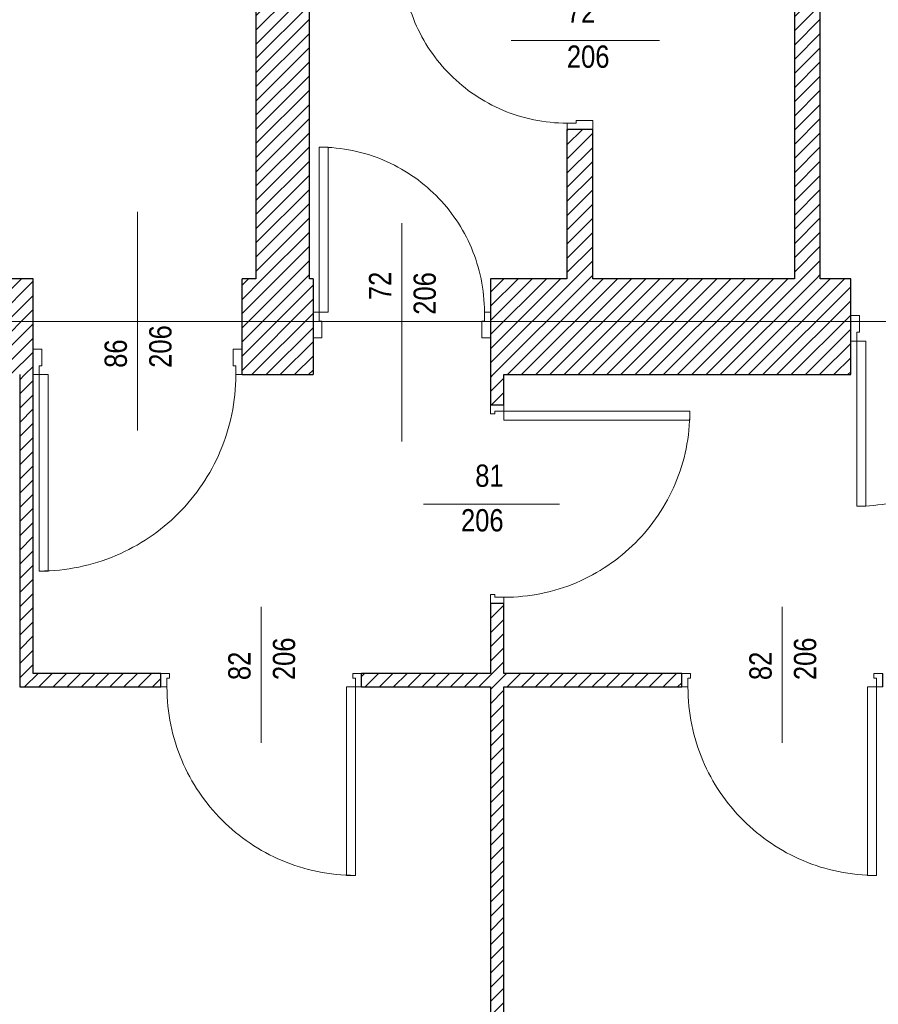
# Model space of a CAD drawing. Header units: millimetres. Extents: x -21056 to 421, y 9759 to 15589.
# Tile 17 of 120: x -6531 to -6146, y 10199 to 10641. Entities that reach past the tile are written whole.
import ezdxf
from ezdxf.enums import TextEntityAlignment as Align

# ---------------------------------------------------------------- set-up
doc = ezdxf.new("R2010")
doc.units = ezdxf.units.MM
doc.header["$LTSCALE"] = 25
doc.header["$MEASUREMENT"] = 0
doc.linetypes.add('Kropki i Kreski', pattern=[670.277762, 352.777767, -176.388884, 0, -141.111112])
doc.linetypes.add('Przerywana', pattern=[240, 120, -120])
for name, color, linetype in [('Drzwi ArchiCAD', 7, 'Continuous'), ('Konstrukcja - Siatki mod', 7, 'Continuous'), ('KR_INW', 7, 'Continuous'), ('Znaczniki drzwi ArchiCADa', 7, 'Continuous')]:
    doc.layers.add(name, color=color, linetype=linetype)
for name, color, linetype, lineweight in [('Drzwi ArchiCAD_Nr_pióra__1', 7, 'Continuous', 13), ('Drzwi ArchiCAD_Nr_pióra__27', 7, 'Continuous', 25), ('Konstrukcja - Siatki mod_Nr_pióra__48', 1, 'Continuous', 15), ('KR_INW_Nr_pióra__101', 252, 'Continuous', 5), ('KR_INW_Nr_pióra__27', 7, 'Continuous', 25), ('Znaczniki drzwi ArchiCADa_Nr_pióra__20', 1, 'Continuous', 13), ('Znaczniki drzwi ArchiCADa_Nr_pióra__7', 7, 'Continuous', 13)]:
    doc.layers.add(name, color=color, linetype=linetype, lineweight=lineweight)
doc.styles.add('GENERATED_STYLE_1', font='ARIALN.TTF')
pattern_1 = [(45, (0, 0), (-31.819804, 31.819804), [])]

# ---------------------------------------------------------------- blocks, each defined once
blk = doc.blocks.new('Drzwi 19_31')
at = {"layer": 'Drzwi ArchiCAD_Nr_pióra__1', "linetype": 'Continuous'}
for p, q in [((382.6, 0), (382.6, 845.2)), ((382.6, 845.2), (422.6, 845.2)), ((422.6, 845.2), (422.6, 0)), ((-422.6, 0), (-450.6, 0)), ((-450.6, 0), (-450.6, -60)), ((-422.6, -40), (-422.6, 0)), ((422.6, 0), (382.6, 0)), ((450.6, 0), (422.6, 0)), ((422.6, 0), (422.6, -40)), ((450.6, -60), (450.6, 0)), ((-410.6, -40), (-422.6, -40)), ((-410.6, -60), (-410.6, -40)), ((422.6, -40), (410.6, -40)), ((410.6, -40), (410.6, -60)), ((-450.6, -60), (-410.6, -60)), ((410.6, -60), (450.6, -60))]:
    blk.add_line(p, q, dxfattribs=at)
at = {"layer": 'Drzwi ArchiCAD_Nr_pióra__1', "linetype": 'Przerywana'}
blk.add_arc((422.6, 0), 845.2, 90, 180, dxfattribs=at)
at = {"layer": 'Drzwi ArchiCAD_Nr_pióra__27', "linetype": 'Continuous'}
for p, q in [((-450.6, 0), (-450.6, -60)), ((450.6, 0), (450.6, -60))]:
    blk.add_line(p, q, dxfattribs=at)
blk = doc.blocks.new('Znacznik Wym 19_31')
at = {"layer": 'Znaczniki drzwi ArchiCADa_Nr_pióra__20', "linetype": 'Continuous'}
blk.add_line((0, 250), (0, -360), dxfattribs=at)
at = {"layer": 'Znaczniki drzwi ArchiCADa_Nr_pióra__7', "style": 'GENERATED_STYLE_1'}
for tag, p in [('AC_MarkerText_2', (-17.6, -97.4)), ('AC_MarkerText_3', (182.4, -161.4))]:
    blk.add_attdef(tag, text='', height=100, rotation=90, dxfattribs=at).set_placement(p, align=Align.BOTTOM_LEFT)
blk = doc.blocks.new('Drzwi 19_32')
at = {"layer": 'Drzwi ArchiCAD_Nr_pióra__1', "linetype": 'Continuous'}
for p, q in [((382.9, 0), (382.9, 845.7)), ((382.9, 845.7), (422.9, 845.7)), ((422.9, 845.7), (422.9, 0)), ((-422.9, 0), (-450.9, 0)), ((-450.9, 0), (-450.9, -60)), ((-422.9, -40), (-422.9, 0)), ((422.9, 0), (382.9, 0)), ((450.9, 0), (422.9, 0)), ((422.9, 0), (422.9, -40)), ((450.9, -60), (450.9, 0)), ((-410.9, -40), (-422.9, -40)), ((-410.9, -60), (-410.9, -40)), ((422.9, -40), (410.9, -40)), ((410.9, -40), (410.9, -60)), ((-450.9, -60), (-410.9, -60)), ((410.9, -60), (450.9, -60))]:
    blk.add_line(p, q, dxfattribs=at)
at = {"layer": 'Drzwi ArchiCAD_Nr_pióra__1', "linetype": 'Przerywana'}
blk.add_arc((422.9, 0), 845.7, 90, 180, dxfattribs=at)
at = {"layer": 'Drzwi ArchiCAD_Nr_pióra__27', "linetype": 'Continuous'}
for p, q in [((-450.9, 0), (-450.9, -60)), ((450.9, 0), (450.9, -60))]:
    blk.add_line(p, q, dxfattribs=at)
blk = doc.blocks.new('Ściana_97', base_point=(191658.5, 111626.6))
at = {"layer": 'KR_INW_Nr_pióra__101', "linetype": 'Continuous'}
h = blk.add_hatch(dxfattribs=at)
h.set_pattern_fill('Cegła_licówka', color=256, style=0, pattern_type=2)
h.set_pattern_definition(pattern_1)
h.paths.add_polyline_path([(182433.6, 111626.6), (182373.6, 111566.6), (183005.9, 111566.6), (183005.9, 111626.6)])
h = blk.add_hatch(dxfattribs=at)
h.set_pattern_fill('Cegła_licówka', color=256, style=0, pattern_type=2)
h.set_pattern_definition(pattern_1)
h.paths.add_polyline_path([(184484.5, 111626.6), (183907.1, 111626.6), (183907.1, 111566.6), (184484.5, 111566.6)])
h = blk.add_hatch(dxfattribs=at)
h.set_pattern_fill('Cegła_licówka', color=256, style=0, pattern_type=2)
h.set_pattern_definition(pattern_1)
h.paths.add_polyline_path([(185342.3, 111626.6), (184544.5, 111626.6), (184544.5, 111566.6), (185342.3, 111566.6)])
at = {"layer": 'KR_INW_Nr_pióra__27', "linetype": 'Continuous'}
for p, q in [((183005.9, 111566.6), (183005.9, 111626.6)), ((183907.1, 111566.6), (183907.1, 111626.6)), ((185342.3, 111566.6), (185342.3, 111626.6))]:
    blk.add_line(p, q, dxfattribs=at)
at = {"layer": 'KR_INW_Nr_pióra__27', "linetype": 'Continuous', "flags": 128}
for points in [[(183005.9, 111626.6), (182433.6, 111626.6)], [(184484.5, 111626.6), (183907.1, 111626.6)], [(185342.3, 111626.6), (184544.5, 111626.6)], [(182373.6, 111566.6), (183005.9, 111566.6)], [(183907.1, 111566.6), (184484.5, 111566.6)], [(184544.5, 111566.6), (185342.3, 111566.6)]]:
    blk.add_lwpolyline(points, dxfattribs=at)
at = {"layer": 'Drzwi ArchiCAD', "linetype": 'Continuous', "xscale": -1, "zscale": 1000, "rotation": 180}
for name, p in [('Drzwi 19_31', (183456.5, 111566.6)), ('Drzwi 19_32', (185793.1, 111566.6))]:
    blk.add_blockref(name, p, dxfattribs=at)
at = {"layer": 'Znaczniki drzwi ArchiCADa', "color": 14, "lineweight": 13, "true_color": 0xb00000}
ref = blk.add_blockref('Znacznik Wym 19_31', (183456.5, 111566.6), dxfattribs=dict(at, rotation=180))
ref.add_attrib('AC_MarkerText_2', '82', dxfattribs={"layer": 'Znaczniki drzwi ArchiCADa_Nr_pióra__7', "color": 7, "height": 100, "rotation": 90, "style": 'GENERATED_STYLE_1'}).set_placement((183438.8, 111597.3), align=Align.BOTTOM_LEFT)
ref.add_attrib('AC_MarkerText_3', '206', dxfattribs={"layer": 'Znaczniki drzwi ArchiCADa_Nr_pióra__7', "color": 7, "height": 100, "rotation": 90, "style": 'GENERATED_STYLE_1'}).set_placement((183638.8, 111597.3), align=Align.BOTTOM_LEFT)
ref = blk.add_blockref('Znacznik Wym 19_31', (185793.1, 111566.6), dxfattribs=dict(at, rotation=180))
ref.add_attrib('AC_MarkerText_2', '82', dxfattribs={"layer": 'Znaczniki drzwi ArchiCADa_Nr_pióra__7', "color": 7, "height": 100, "rotation": 90, "style": 'GENERATED_STYLE_1'}).set_placement((185775.5, 111597.3), align=Align.BOTTOM_LEFT)
ref.add_attrib('AC_MarkerText_3', '206', dxfattribs={"layer": 'Znaczniki drzwi ArchiCADa_Nr_pióra__7', "color": 7, "height": 100, "rotation": 90, "style": 'GENERATED_STYLE_1'}).set_placement((185975.5, 111597.3), align=Align.BOTTOM_LEFT)
blk = doc.blocks.new('Ściana_98', base_point=(182433.6, 111626.6))
at = {"layer": 'KR_INW_Nr_pióra__101', "linetype": 'Continuous'}
h = blk.add_hatch(dxfattribs=at)
h.set_pattern_fill('Cegła_licówka', color=256, style=0, pattern_type=2)
h.set_pattern_definition(pattern_1)
h.paths.add_polyline_path([(182433.6, 111626.6), (182433.6, 112967.6), (182373.6, 112967.6), (182373.6, 111566.6)])
at = {"layer": 'KR_INW_Nr_pióra__27', "linetype": 'Continuous', "flags": 128}
for points in [[(182373.6, 112967.6), (182373.6, 111566.6)], [(182433.6, 111626.6), (182433.6, 112967.6)]]:
    blk.add_lwpolyline(points, dxfattribs=at)
blk = doc.blocks.new('Drzwi 19_33')
at = {"layer": 'Drzwi ArchiCAD_Nr_pióra__1', "linetype": 'Continuous'}
for p, q in [((377.2, 0), (377.2, 834.4)), ((377.2, 834.4), (417.2, 834.4)), ((417.2, 834.4), (417.2, 0)), ((-417.2, 0), (-445.2, 0)), ((-445.2, 0), (-445.2, -60)), ((-417.2, -40), (-417.2, 0)), ((417.2, 0), (377.2, 0)), ((445.2, 0), (417.2, 0)), ((417.2, 0), (417.2, -40)), ((445.2, -60), (445.2, 0)), ((-405.2, -40), (-417.2, -40)), ((-405.2, -60), (-405.2, -40)), ((417.2, -40), (405.2, -40)), ((405.2, -40), (405.2, -60)), ((-445.2, -60), (-405.2, -60)), ((405.2, -60), (445.2, -60))]:
    blk.add_line(p, q, dxfattribs=at)
at = {"layer": 'Drzwi ArchiCAD_Nr_pióra__1', "linetype": 'Przerywana'}
blk.add_arc((417.2, 0), 834.4, 90, 180, dxfattribs=at)
at = {"layer": 'Drzwi ArchiCAD_Nr_pióra__27', "linetype": 'Continuous'}
for p, q in [((-445.2, 0), (-445.2, -60)), ((445.2, 0), (445.2, -60))]:
    blk.add_line(p, q, dxfattribs=at)
blk = doc.blocks.new('Ściana_99', base_point=(184484.5, 113397.6))
at = {"layer": 'KR_INW_Nr_pióra__101', "linetype": 'Continuous'}
h = blk.add_hatch(dxfattribs=at)
h.set_pattern_fill('Cegła_licówka', color=256, style=0, pattern_type=2)
h.set_pattern_definition(pattern_1)
h.paths.add_polyline_path([(184484.5, 112967.6), (184484.5, 112831.3), (184544.5, 112831.3), (184544.5, 112967.6)])
h = blk.add_hatch(dxfattribs=at)
h.set_pattern_fill('Cegła_licówka', color=256, style=0, pattern_type=2)
h.set_pattern_definition(pattern_1)
h.paths.add_polyline_path([(184484.5, 107385.1), (184544.5, 107385.1), (184544.5, 111940.9), (184484.5, 111940.9)])
at = {"layer": 'KR_INW_Nr_pióra__27', "linetype": 'Continuous'}
for p, q in [((184544.5, 112831.3), (184484.5, 112831.3)), ((184544.5, 111940.9), (184484.5, 111940.9))]:
    blk.add_line(p, q, dxfattribs=at)
at = {"layer": 'KR_INW_Nr_pióra__27', "linetype": 'Continuous', "flags": 128}
for points in [[(184484.5, 112967.6), (184484.5, 112831.3)], [(184544.5, 112831.3), (184544.5, 112967.6)], [(184484.5, 111940.9), (184484.5, 111626.6)], [(184544.5, 111626.6), (184544.5, 111940.9)], [(184484.5, 111566.6), (184484.5, 107385.1)], [(184544.5, 107385.1), (184544.5, 111566.6)]]:
    blk.add_lwpolyline(points, dxfattribs=at)
at = {"layer": 'Drzwi ArchiCAD', "linetype": 'Continuous', "xscale": -1, "zscale": 1000, "rotation": 270}
blk.add_blockref('Drzwi 19_33', (184544.5, 112386.1), dxfattribs=at)
at = {"layer": 'Znaczniki drzwi ArchiCADa', "color": 14, "lineweight": 13, "true_color": 0xb00000}
ref = blk.add_blockref('Znacznik Wym 19_31', (184544.5, 112386.1), dxfattribs=dict(at, rotation=270))
ref.add_attrib('AC_MarkerText_2', '81', dxfattribs={"layer": 'Znaczniki drzwi ArchiCADa_Nr_pióra__7', "color": 7, "height": 100, "rotation": 360, "style": 'GENERATED_STYLE_1'}).set_placement((184416.5, 112434.4), align=Align.BOTTOM_LEFT)
ref.add_attrib('AC_MarkerText_3', '206', dxfattribs={"layer": 'Znaczniki drzwi ArchiCADa_Nr_pióra__7', "color": 7, "height": 100, "rotation": 360, "style": 'GENERATED_STYLE_1'}).set_placement((184352.5, 112234.4), align=Align.BOTTOM_LEFT)
blk = doc.blocks.new('Drzwi 19_41')
at = {"layer": 'Drzwi ArchiCAD_Nr_pióra__1', "linetype": 'Continuous'}
for p, q in [((330.3, 0), (330.3, 740.5)), ((330.3, 740.5), (370.3, 740.5)), ((370.3, 740.5), (370.3, 0)), ((-370.3, 0), (-398.3, 0)), ((-398.3, 0), (-398.3, -115)), ((-370.3, -40), (-370.3, 0)), ((370.3, 0), (330.3, 0)), ((398.3, 0), (370.3, 0)), ((370.3, 0), (370.3, -40)), ((398.3, -115), (398.3, 0)), ((-358.3, -40), (-370.3, -40)), ((-358.3, -115), (-358.3, -40)), ((370.3, -40), (358.3, -40)), ((358.3, -40), (358.3, -115)), ((-398.3, -115), (-358.3, -115)), ((358.3, -115), (398.3, -115))]:
    blk.add_line(p, q, dxfattribs=at)
at = {"layer": 'Drzwi ArchiCAD_Nr_pióra__1', "linetype": 'Przerywana'}
blk.add_arc((370.3, 0), 740.5, 90, 180, dxfattribs=at)
at = {"layer": 'Drzwi ArchiCAD_Nr_pióra__27', "linetype": 'Continuous'}
for p, q in [((-398.3, -115), (-398.3, 0)), ((398.3, -115), (398.3, 0))]:
    blk.add_line(p, q, dxfattribs=at)
blk = doc.blocks.new('Znacznik Wym 19_34')
at = {"layer": 'Znaczniki drzwi ArchiCADa_Nr_pióra__20', "linetype": 'Continuous'}
blk.add_line((0, 250), (0, -416), dxfattribs=at)
at = {"layer": 'Znaczniki drzwi ArchiCADa_Nr_pióra__7', "style": 'GENERATED_STYLE_1'}
for tag, p in [('AC_MarkerText_3', (-182.4, 30.7)), ('AC_MarkerText_2', (17.6, 32.4))]:
    blk.add_attdef(tag, text='', height=100, rotation=270, dxfattribs=at).set_placement(p, align=Align.BOTTOM_LEFT)
blk = doc.blocks.new('Ściana_115', base_point=(184827.4, 113397.6))
at = {"layer": 'KR_INW_Nr_pióra__101', "linetype": 'Continuous'}
h = blk.add_hatch(dxfattribs=at)
h.set_pattern_fill('Cegła_licówka', color=256, style=0, pattern_type=2)
h.set_pattern_definition(pattern_1)
h.paths.add_polyline_path([(184943.4, 115154.1), (184827.4, 115154.1), (184827.4, 114864.2), (184828.4, 114864.2), (184943.4, 114864.2)])
h = blk.add_hatch(dxfattribs=at)
h.set_pattern_fill('Cegła_licówka', color=256, style=0, pattern_type=2)
h.set_pattern_definition(pattern_1)
h.paths.add_polyline_path([(184827.4, 113397.6), (184943.4, 113397.6), (184943.4, 114067.7), (184828.4, 114067.7), (184827.4, 114067.7)])
at = {"layer": 'KR_INW_Nr_pióra__27', "linetype": 'Continuous'}
for p, q in [((184828.4, 114864.2), (184827.4, 114864.2)), ((184943.4, 114864.2), (184828.4, 114864.2)), ((184828.4, 114067.7), (184827.4, 114067.7)), ((184943.4, 114067.7), (184828.4, 114067.7))]:
    blk.add_line(p, q, dxfattribs=at)
at = {"layer": 'KR_INW_Nr_pióra__27', "linetype": 'Continuous', "flags": 128}
for points in [[(184827.4, 115154.1), (184827.4, 114864.2)], [(184943.4, 114864.2), (184943.4, 115154.1)], [(184827.4, 114067.7), (184827.4, 113397.6)], [(184943.4, 113397.6), (184943.4, 114067.7)]]:
    blk.add_lwpolyline(points, dxfattribs=at)
at = {"layer": 'Drzwi ArchiCAD', "linetype": 'Continuous', "zscale": 1000, "rotation": 90}
blk.add_blockref('Drzwi 19_41', (184828.4, 114465.9), dxfattribs=at)
at = {"layer": 'Znaczniki drzwi ArchiCADa', "color": 14, "lineweight": 13, "true_color": 0xb00000}
ref = blk.add_blockref('Znacznik Wym 19_34', (184827.4, 114465.9), dxfattribs=dict(at, rotation=90))
ref.add_attrib('AC_MarkerText_2', '72', dxfattribs={"layer": 'Znaczniki drzwi ArchiCADa_Nr_pióra__7', "color": 7, "height": 100, "rotation": 360, "style": 'GENERATED_STYLE_1'}).set_placement((184827.4, 114515.9), align=Align.BOTTOM_LEFT)
ref.add_attrib('AC_MarkerText_3', '206', dxfattribs={"layer": 'Znaczniki drzwi ArchiCADa_Nr_pióra__7', "color": 7, "height": 100, "rotation": 360, "style": 'GENERATED_STYLE_1'}).set_placement((184827.4, 114314.2), align=Align.BOTTOM_LEFT)
blk = doc.blocks.new('Ściana_116', base_point=(185847.5, 113397.6))
at = {"layer": 'KR_INW_Nr_pióra__101', "linetype": 'Continuous'}
h = blk.add_hatch(dxfattribs=at)
h.set_pattern_fill('Cegła_licówka', color=256, style=0, pattern_type=2)
h.set_pattern_definition(pattern_1)
h.paths.add_polyline_path([(185963.5, 113397.6), (185963.5, 115154.1), (185847.5, 115154.1), (185847.5, 113397.6)])
at = {"layer": 'KR_INW_Nr_pióra__27', "linetype": 'Continuous', "flags": 128}
for points in [[(185847.5, 115154.1), (185847.5, 113397.6)], [(185963.5, 113397.6), (185963.5, 115154.1)]]:
    blk.add_lwpolyline(points, dxfattribs=at)
blk = doc.blocks.new('Ściana_118', base_point=(183432.8, 115154.1))
at = {"layer": 'KR_INW_Nr_pióra__101', "linetype": 'Continuous'}
h = blk.add_hatch(dxfattribs=at)
h.set_pattern_fill('Cegła_licówka', color=256, style=0, pattern_type=2)
h.set_pattern_definition(pattern_1)
h.paths.add_polyline_path([(183432.8, 115154.1), (183432.8, 113397.6), (183672.8, 113397.6), (183672.8, 115154.1)])
at = {"layer": 'KR_INW_Nr_pióra__27', "linetype": 'Continuous', "flags": 128}
for points in [[(183432.8, 115154.1), (183432.8, 113397.6)], [(183672.8, 113397.6), (183672.8, 115154.1)]]:
    blk.add_lwpolyline(points, dxfattribs=at)
blk = doc.blocks.new('Drzwi 19_44')
at = {"layer": 'Drzwi ArchiCAD_Nr_pióra__1', "linetype": 'Continuous'}
for p, q in [((400.5, 0), (400.5, 880.9)), ((400.5, 880.9), (440.5, 880.9)), ((440.5, 880.9), (440.5, 0)), ((-440.5, 0), (-468.5, 0)), ((-468.5, 0), (-468.5, -115)), ((-440.5, -40), (-440.5, 0)), ((440.5, 0), (400.5, 0)), ((468.5, 0), (440.5, 0)), ((440.5, 0), (440.5, -40)), ((468.5, -115), (468.5, 0)), ((-428.5, -40), (-440.5, -40)), ((-428.5, -115), (-428.5, -40)), ((440.5, -40), (428.5, -40)), ((428.5, -40), (428.5, -115)), ((-468.5, -115), (-428.5, -115)), ((428.5, -115), (468.5, -115))]:
    blk.add_line(p, q, dxfattribs=at)
at = {"layer": 'Drzwi ArchiCAD_Nr_pióra__1', "linetype": 'Przerywana'}
blk.add_arc((440.5, 0), 880.9, 90, 180, dxfattribs=at)
at = {"layer": 'Drzwi ArchiCAD_Nr_pióra__27', "linetype": 'Continuous'}
for p, q in [((-468.5, 0), (-468.5, -115)), ((468.5, 0), (468.5, -115))]:
    blk.add_line(p, q, dxfattribs=at)
blk = doc.blocks.new('Znacznik Wym 19_19')
at = {"layer": 'Znaczniki drzwi ArchiCADa_Nr_pióra__20', "linetype": 'Continuous'}
blk.add_line((0, 250), (0, -730), dxfattribs=at)
at = {"layer": 'Znaczniki drzwi ArchiCADa_Nr_pióra__7', "style": 'GENERATED_STYLE_1'}
for tag, rotation, p in [('AC_MarkerText_5', 180, (737.2, 212.9)), ('AC_MarkerText_3', 270, (-182.4, 30.7)), ('AC_MarkerText_2', 270, (17.6, 30.7))]:
    blk.add_attdef(tag, text='', height=100, rotation=rotation, dxfattribs=at).set_placement(p, align=Align.BOTTOM_LEFT)
blk = doc.blocks.new('Drzwi 19_45')
at = {"layer": 'Drzwi ArchiCAD_Nr_pióra__1', "linetype": 'Continuous'}
for p, q in [((330.3, 0), (330.3, 740.5)), ((330.3, 740.5), (370.3, 740.5)), ((370.3, 740.5), (370.3, 0)), ((-370.3, 0), (-398.3, 0)), ((-398.3, 0), (-398.3, -115)), ((-370.3, -40), (-370.3, 0)), ((370.3, 0), (330.3, 0)), ((398.3, 0), (370.3, 0)), ((370.3, 0), (370.3, -40)), ((398.3, -115), (398.3, 0)), ((-358.3, -40), (-370.3, -40)), ((-358.3, -115), (-358.3, -40)), ((370.3, -40), (358.3, -40)), ((358.3, -40), (358.3, -115)), ((-398.3, -115), (-358.3, -115)), ((358.3, -115), (398.3, -115))]:
    blk.add_line(p, q, dxfattribs=at)
at = {"layer": 'Drzwi ArchiCAD_Nr_pióra__1', "linetype": 'Przerywana'}
blk.add_arc((370.3, 0), 740.5, 90, 180, dxfattribs=at)
at = {"layer": 'Drzwi ArchiCAD_Nr_pióra__27', "linetype": 'Continuous'}
for p, q in [((-398.3, 0), (-398.3, -115)), ((398.3, 0), (398.3, -115))]:
    blk.add_line(p, q, dxfattribs=at)
blk = doc.blocks.new('Znacznik Wym 19_41')
at = {"layer": 'Znaczniki drzwi ArchiCADa_Nr_pióra__20', "linetype": 'Continuous'}
blk.add_line((0, -680), (0, 300), dxfattribs=at)
at = {"layer": 'Znaczniki drzwi ArchiCADa_Nr_pióra__7', "style": 'GENERATED_STYLE_1'}
for tag, p in [('AC_MarkerText_3', (-182.4, -207.3)), ('AC_MarkerText_2', (17.6, -269.6))]:
    blk.add_attdef(tag, text='', height=100, rotation=270, dxfattribs=at).set_placement(p, align=Align.BOTTOM_LEFT)
blk = doc.blocks.new('Drzwi 19_47')
at = {"layer": 'Drzwi ArchiCAD_Nr_pióra__1', "linetype": 'Continuous'}
for p, q in [((330.3, 0), (330.3, 740.5)), ((330.3, 740.5), (370.3, 740.5)), ((370.3, 740.5), (370.3, 0)), ((-370.3, 0), (-398.3, 0)), ((-398.3, 0), (-398.3, -115)), ((-370.3, -40), (-370.3, 0)), ((370.3, 0), (330.3, 0)), ((398.3, 0), (370.3, 0)), ((370.3, 0), (370.3, -40)), ((398.3, -115), (398.3, 0)), ((-358.3, -40), (-370.3, -40)), ((-358.3, -115), (-358.3, -40)), ((370.3, -40), (358.3, -40)), ((358.3, -40), (358.3, -115)), ((-398.3, -115), (-358.3, -115)), ((358.3, -115), (398.3, -115))]:
    blk.add_line(p, q, dxfattribs=at)
at = {"layer": 'Drzwi ArchiCAD_Nr_pióra__1', "linetype": 'Przerywana'}
blk.add_arc((370.3, 0), 740.5, 90, 180, dxfattribs=at)
at = {"layer": 'Drzwi ArchiCAD_Nr_pióra__27', "linetype": 'Continuous'}
for p, q in [((-398.3, 0), (-398.3, -115)), ((398.3, 0), (398.3, -115))]:
    blk.add_line(p, q, dxfattribs=at)
blk = doc.blocks.new('Ściana_128', base_point=(209438.1, 113397.6))
at = {"layer": 'KR_INW_Nr_pióra__101', "linetype": 'Continuous'}
h = blk.add_hatch(dxfattribs=at)
h.set_pattern_fill('Cegła_licówka', color=256, style=0, pattern_type=2)
h.set_pattern_definition(pattern_1)
h.paths.add_polyline_path([(182433.6, 113397.6), (179605.1, 113397.6), (179605.1, 112967.6), (182433.6, 112967.6), (182433.6, 113082.6)])
h = blk.add_hatch(dxfattribs=at)
h.set_pattern_fill('Cegła_licówka', color=256, style=0, pattern_type=2)
h.set_pattern_definition(pattern_1)
h.paths.add_polyline_path([(183370.5, 113397.6), (183370.5, 113082.6), (183370.5, 112967.6), (183689.1, 112967.6), (183689.1, 113132.6), (183689.1, 113247.6), (183689.1, 113397.6)])
h = blk.add_hatch(dxfattribs=at)
h.set_pattern_fill('Cegła_licówka', color=256, style=0, pattern_type=2)
h.set_pattern_definition(pattern_1)
h.paths.add_polyline_path([(184485.6, 112967.6), (186100.1, 112967.6), (186100.1, 113117.6), (186100.1, 113232.6), (186100.1, 113397.6), (184485.6, 113397.6), (184485.6, 113247.6), (184485.6, 113132.6)])
at = {"layer": 'KR_INW_Nr_pióra__27', "linetype": 'Continuous'}
for p, q in [((182433.6, 113082.6), (182433.6, 113397.6)), ((183370.5, 113082.6), (183370.5, 113397.6)), ((183689.1, 113397.6), (183689.1, 113247.6)), ((184485.6, 113397.6), (184485.6, 113247.6)), ((186100.1, 113232.6), (186100.1, 113397.6)), ((183689.1, 113247.6), (183689.1, 113132.6)), ((184485.6, 113247.6), (184485.6, 113132.6)), ((186100.1, 113117.6), (186100.1, 113232.6)), ((183689.1, 113132.6), (183689.1, 112967.6)), ((184485.6, 113132.6), (184485.6, 112967.6)), ((186100.1, 112967.6), (186100.1, 113117.6)), ((182433.6, 112967.6), (182433.6, 113082.6)), ((183370.5, 112967.6), (183370.5, 113082.6))]:
    blk.add_line(p, q, dxfattribs=at)
at = {"layer": 'KR_INW_Nr_pióra__27', "linetype": 'Continuous', "flags": 128}
for points in [[(182433.6, 113397.6), (179605.1, 113397.6)], [(183432.8, 113397.6), (183370.5, 113397.6)], [(183689.1, 113397.6), (183672.8, 113397.6)], [(184827.4, 113397.6), (184485.6, 113397.6)], [(185847.5, 113397.6), (184943.4, 113397.6)], [(186100.1, 113397.6), (185963.5, 113397.6)], [(183370.5, 112967.6), (183689.1, 112967.6)], [(184544.5, 112967.6), (186100.1, 112967.6)]]:
    blk.add_lwpolyline(points, dxfattribs=at)
at = {"layer": 'Drzwi ArchiCAD', "linetype": 'Continuous', "xscale": -1, "zscale": 1000}
blk.add_blockref('Drzwi 19_45', (184087.3, 113247.6), dxfattribs=at)
at = {"layer": 'Drzwi ArchiCAD', "linetype": 'Continuous', "zscale": 1000, "rotation": 180}
for name, p in [('Drzwi 19_47', (186498.4, 113117.6)), ('Drzwi 19_44', (182902.1, 112967.6))]:
    blk.add_blockref(name, p, dxfattribs=at)
at = {"layer": 'Znaczniki drzwi ArchiCADa', "color": 14, "lineweight": 13, "true_color": 0xb00000}
ref = blk.add_blockref('Znacznik Wym 19_19', (182902.1, 112967.6), dxfattribs=dict(at, rotation=180))
ref.add_attrib('AC_MarkerText_2', '86', dxfattribs={"layer": 'Znaczniki drzwi ArchiCADa_Nr_pióra__7', "color": 7, "height": 100, "rotation": 90, "style": 'GENERATED_STYLE_1'}).set_placement((182884.4, 112998.2), align=Align.BOTTOM_LEFT)
ref.add_attrib('AC_MarkerText_3', '206', dxfattribs={"layer": 'Znaczniki drzwi ArchiCADa_Nr_pióra__7', "color": 7, "height": 100, "rotation": 90, "style": 'GENERATED_STYLE_1'}).set_placement((183084.4, 112998.2), align=Align.BOTTOM_LEFT)
ref = blk.add_blockref('Znacznik Wym 19_41', (184087.3, 112967.6), dxfattribs=dict(at, rotation=180))
ref.add_attrib('AC_MarkerText_2', '72', dxfattribs={"layer": 'Znaczniki drzwi ArchiCADa_Nr_pióra__7', "color": 7, "height": 100, "rotation": 90, "style": 'GENERATED_STYLE_1'}).set_placement((184069.7, 113301.9), align=Align.BOTTOM_LEFT)
ref.add_attrib('AC_MarkerText_3', '206', dxfattribs={"layer": 'Znaczniki drzwi ArchiCADa_Nr_pióra__7', "color": 7, "height": 100, "rotation": 90, "style": 'GENERATED_STYLE_1'}).set_placement((184269.7, 113236.2), align=Align.BOTTOM_LEFT)
blk = doc.blocks.new('Standardowy znacznik siatki_8')
at = {"layer": 'Konstrukcja - Siatki mod_Nr_pióra__48', "linetype": 'Kropki i Kreski'}
blk.add_line((1000, 0), (72912, 0), dxfattribs=at)

msp = doc.modelspace()

# ---------------------------------------------------------------- block references
at = {"layer": 'Konstrukcja - Siatki mod', "color": 8, "linetype": 'Continuous', "lineweight": 13, "xscale": 0.1, "yscale": 0.1, "zscale": 100}
msp.add_blockref('Standardowy znacznik siatki_8', (-6969.92, 10505.51), dxfattribs=at)
at = {"layer": 'KR_INW', "xscale": 0.1, "yscale": 0.1, "zscale": 0.1}
for name, p in [('Ściana_118', (-6425.57, 10700.34)), ('Ściana_115', (-6286.11, 10524.68)), ('Ściana_116', (-6184.1, 10524.68)), ('Ściana_128', (-3825.04, 10524.68)), ('Ściana_98', (-6525.49, 10347.59)), ('Ściana_99', (-6320.4, 10524.68)), ('Ściana_97', (-5603, 10347.59))]:
    msp.add_blockref(name, p, dxfattribs=at)

doc.saveas('drawing.dxf')
